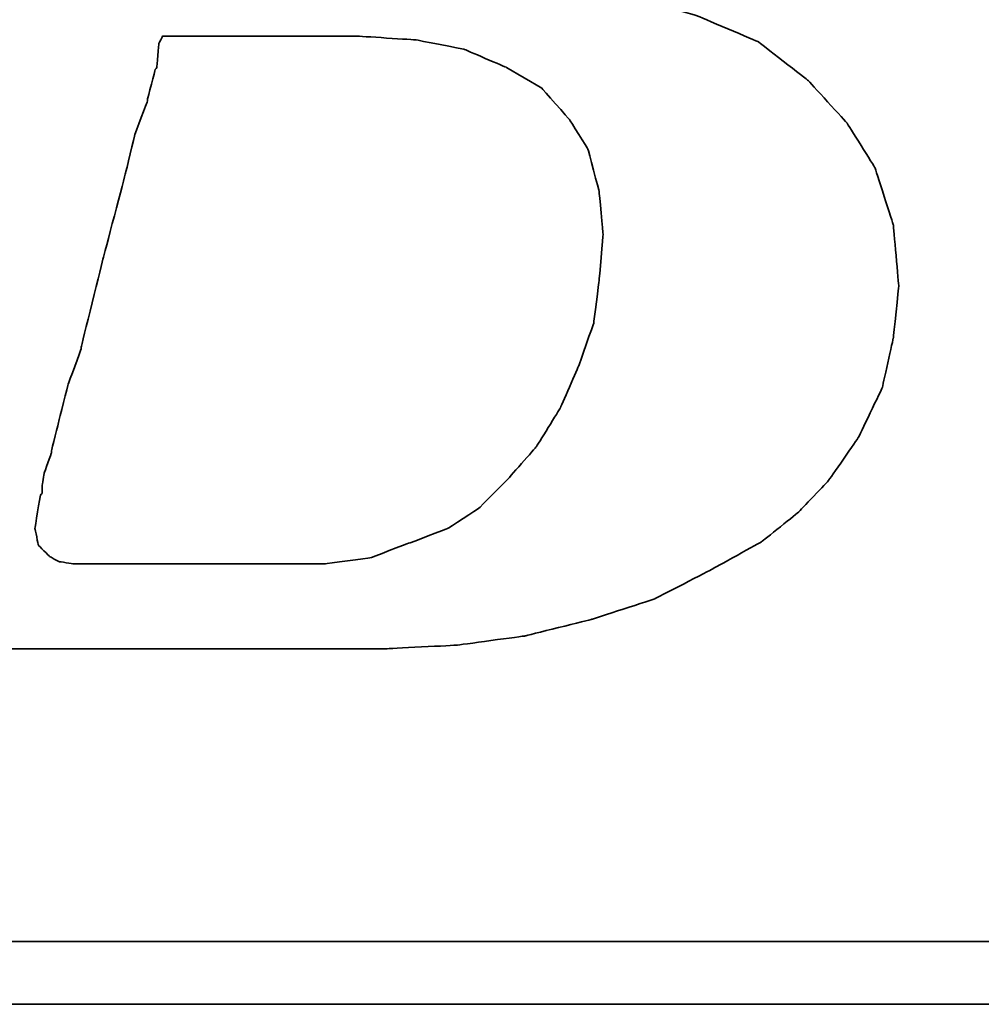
# Model space of a CAD drawing. Header units: millimetres. Extents: x 399 to 568, y 443 to 549.
# Tile 30 of 49: x 532.8 to 533.98, y 505.84 to 507.04. Entities that reach past the tile are written whole.
import ezdxf

# ---------------------------------------------------------------- set-up
doc = ezdxf.new("R2010")
doc.units = ezdxf.units.MM
doc.header["$LTSCALE"] = 0.1
doc.layers.add('DIM', color=4, linetype='CONTINUOUS')
doc.layers.add('layer 1', color=7, linetype='CONTINUOUS')

# ---------------------------------------------------------------- blocks, each defined once
blk = doc.blocks.new('TBI MOTION logo(完整正式版)')
at = {"layer": 'layer 1', "color": 22, "lineweight": 35}
for points, knots in [([(-64.65375, -6.86375), (-64.65375, -6.86375), (-64.84375, -7.29625), (-64.84375, -7.29625), (-64.84375, -7.29625), (-64.84375, -7.29625), (-64.86875, -7.34375), (-64.86875, -7.34375), (-64.86875, -7.34375), (-64.86875, -7.34375), (-64.86875, -7.36875), (-64.86875, -7.36875), (-64.86875, -7.36875), (-64.86875, -7.36875), (-65.15375, -7.65375), (-65.15375, -7.65375), (-65.15375, -7.65375), (-65.15375, -7.65375), (-65.17875, -7.65375), (-65.17875, -7.65375), (-65.17875, -7.65375), (-65.17875, -7.65375), (-65.20375, -7.67875), (-65.20375, -7.67875), (-65.20375, -7.67875), (-65.20375, -7.67875), (-65.58875, -7.87125), (-65.58875, -7.87125), (-65.58875, -7.87125), (-65.58875, -7.87125), (-65.63375, -7.87125), (-65.63375, -7.87125), (-65.63375, -7.87125), (-65.63375, -7.87125), (-65.65875, -7.89375), (-65.65875, -7.89375), (-65.65875, -7.89375), (-65.65875, -7.89375), (-66.09375, -7.94375), (-66.09375, -7.94375), (-66.09375, -7.94375), (-66.09375, -7.94375), (-66.11375, -7.94375), (-66.11375, -7.94375), (-66.11375, -7.94375), (-66.11375, -7.94375), (-66.16375, -7.94375), (-66.16375, -7.94375), (-66.16375, -7.94375), (-66.16375, -7.94375), (-66.30875, -7.94375), (-66.30875, -7.94375), (-66.30875, -7.94375), (-66.30875, -7.94375), (-66.69375, -7.94375), (-66.69375, -7.94375), (-66.69375, -7.94375), (-66.69375, -7.94375), (-67.07375, -7.94375), (-67.07375, -7.94375), (-67.07375, -7.94375), (-67.07375, -7.94375), (-67.12375, -7.94375), (-67.12375, -7.94375), (-67.12375, -7.94375), (-67.12375, -7.94375), (-67.12375, -7.96625), (-67.12375, -7.96625), (-67.12375, -7.96625), (-67.12375, -7.96625), (-67.14875, -7.99125), (-67.14875, -7.99125), (-67.14875, -7.99125), (-67.14875, -7.99125), (-67.24375, -8.34875), (-67.24375, -8.34875), (-67.24375, -8.34875), (-67.24375, -8.34875), (-67.31375, -8.68625), (-67.31375, -8.68625), (-67.31375, -8.68625), (-67.31375, -8.68625), (-67.26875, -8.68625), (-67.26875, -8.68625), (-67.26875, -8.68625), (-67.26875, -8.68625), (-67.07375, -8.68625), (-67.07375, -8.68625), (-67.07375, -8.68625), (-67.07375, -8.68625), (-66.54875, -8.68625), (-66.54875, -8.68625), (-66.54875, -8.68625), (-66.54875, -8.68625), (-65.82625, -8.68625), (-65.82625, -8.68625), (-65.82625, -8.68625), (-65.82625, -8.68625), (-65.01375, -8.68625), (-65.01375, -8.68625), (-65.01375, -8.68625), (-65.01375, -8.68625), (-64.05375, -8.68625), (-64.05375, -8.68625), (-64.05375, -8.68625), (-64.05375, -8.68625), (-62.08375, -8.68625), (-62.08375, -8.68625), (-62.08375, -8.68625), (-62.08375, -8.68625), (-60.06875, -8.68625), (-60.06875, -8.68625), (-60.06875, -8.68625), (-60.06875, -8.68625), (-59.10875, -8.68625), (-59.10875, -8.68625), (-59.10875, -8.68625), (-59.10875, -8.68625), (-58.29375, -8.68625), (-58.29375, -8.68625), (-58.29375, -8.68625), (-58.29375, -8.68625), (-57.57375, -8.68625), (-57.57375, -8.68625), (-57.57375, -8.68625), (-57.57375, -8.68625), (-57.04875, -8.68625), (-57.04875, -8.68625), (-57.04875, -8.68625), (-57.04875, -8.68625), (-56.85375, -8.68625), (-56.85375, -8.68625), (-56.85375, -8.68625), (-56.85375, -8.68625), (-56.70875, -8.68625), (-56.70875, -8.68625), (-56.70875, -8.68625), (-56.70875, -8.68625), (-56.61375, -8.68625), (-56.61375, -8.68625), (-56.61375, -8.68625), (-56.61375, -8.68625), (-56.56875, -8.68625), (-56.56875, -8.68625), (-56.56875, -8.68625), (-56.56875, -8.68625), (-55.65375, -8.63875), (-55.65375, -8.63875), (-55.65375, -8.63875), (-55.65375, -8.63875), (-54.76875, -8.51875), (-54.76875, -8.51875), (-54.76875, -8.51875), (-54.76875, -8.51875), (-53.90375, -8.30375), (-53.90375, -8.30375), (-53.90375, -8.30375), (-53.90375, -8.30375), (-53.08875, -8.03875), (-53.08875, -8.03875), (-53.08875, -8.03875), (-53.08875, -8.03875), (-52.34375, -7.65375), (-52.34375, -7.65375), (-52.34375, -7.65375), (-52.34375, -7.65375), (-51.69875, -7.29625), (-51.69875, -7.29625), (-51.69875, -7.29625), (-51.69875, -7.29625), (-51.21875, -6.91125), (-51.21875, -6.91125), (-51.21875, -6.91125), (-51.21875, -6.91125), (-50.83375, -6.50375), (-50.83375, -6.50375), (-50.83375, -6.50375), (-50.83375, -6.50375), (-50.44875, -5.94875), (-50.44875, -5.94875), (-50.44875, -5.94875), (-50.44875, -5.94875), (-50.13875, -5.30375), (-50.13875, -5.30375), (-50.13875, -5.30375), (-50.13875, -5.30375), (-49.99375, -4.65375), (-49.99375, -4.65375), (-49.99375, -4.65375), (-49.99375, -4.65375), (-49.92375, -3.98375), (-49.92375, -3.98375), (-49.92375, -3.98375), (-49.92375, -3.98375), (-49.99375, -3.19374), (-49.99375, -3.19374), (-49.99375, -3.19374), (-49.99375, -3.19374), (-50.23374, -2.44874), (-50.23374, -2.44874), (-50.23374, -2.44874), (-50.23374, -2.44874), (-50.59375, -1.87374), (-50.59375, -1.87374), (-50.59375, -1.87374), (-50.59375, -1.87374), (-51.09875, -1.31874), (-51.09875, -1.31874), (-51.09875, -1.31874), (-51.09875, -1.31874), (-51.74375, -0.81875), (-51.74375, -0.81875), (-51.74375, -0.81875), (-51.74375, -0.81875), (-52.53875, -0.48125), (-52.53875, -0.48125), (-52.53875, -0.48125), (-52.53875, -0.48125), (-53.47375, -0.21875), (-53.47375, -0.21875), (-53.47375, -0.21875), (-53.47375, -0.21875), (-54.52875, -0.04874), (-54.52875, -0.04874), (-54.52875, -0.04874), (-54.52875, -0.04874), (-55.65375, 0.12125), (-55.65375, 0.12125), (-55.65375, 0.12125), (-55.65375, 0.12125), (-54.50375, 0.28624), (-54.50375, 0.28624), (-54.50375, 0.28624), (-54.50375, 0.28624), (-53.83375, 0.38124), (-53.83375, 0.38124), (-53.83375, 0.38124), (-53.83375, 0.38124), (-53.18375, 0.50125), (-53.18375, 0.50125), (-53.18375, 0.50125), (-53.18375, 0.50125), (-52.55875, 0.66874), (-52.55875, 0.66874), (-52.55875, 0.66874), (-52.55875, 0.66874), (-52.03375, 0.86124), (-52.03375, 0.86124), (-52.03375, 0.86124), (-52.03375, 0.86124), (-51.50374, 1.03124), (-51.50374, 1.03124), (-51.50374, 1.03124), (-51.50374, 1.03124), (-51.09875, 1.27125), (-51.09875, 1.27125), (-51.09875, 1.27125), (-51.09875, 1.27125), (-50.71375, 1.48624), (-50.71375, 1.48624), (-50.71375, 1.48624), (-50.71375, 1.48624), (-50.37625, 1.77625), (-50.37625, 1.77625), (-50.37625, 1.77625), (-50.37625, 1.77625), (-49.82375, 2.37625), (-49.82375, 2.37625), (-49.82375, 2.37625), (-49.82375, 2.37625), (-49.41875, 2.99625), (-49.41875, 2.99625), (-49.41875, 2.99625), (-49.41875, 2.99625), (-49.22375, 3.76625), (-49.22375, 3.76625), (-49.22375, 3.76625), (-49.22375, 3.76625), (-49.15375, 4.50874), (-49.15375, 4.50874), (-49.15375, 4.50874), (-49.15375, 4.50874), (-49.20375, 5.25125), (-49.20375, 5.25125), (-49.20375, 5.25125), (-49.20375, 5.25125), (-49.41875, 5.92625), (-49.41875, 5.92625), (-49.41875, 5.92625), (-49.41875, 5.92625), (-49.77875, 6.47625), (-49.77875, 6.47625), (-49.77875, 6.47625), (-49.77875, 6.47625), (-50.33125, 7.02624), (-50.33125, 7.02624), (-50.33125, 7.02624), (-50.33125, 7.02624), (-51.00125, 7.43625), (-51.00125, 7.43625), (-51.00125, 7.43625), (-51.00125, 7.43625), (-51.79375, 7.72625), (-51.79375, 7.72625), (-51.79375, 7.72625), (-51.79375, 7.72625), (-52.72875, 7.89124), (-52.72875, 7.89124), (-52.72875, 7.89124), (-52.72875, 7.89124), (-53.83375, 7.98625), (-53.83375, 7.98625), (-53.83375, 7.98625), (-53.83375, 7.98625), (-53.92875, 7.98625), (-53.92875, 7.98625), (-53.92875, 7.98625), (-53.92875, 7.98625), (-54.26375, 7.98625), (-54.26375, 7.98625), (-54.26375, 7.98625), (-54.26375, 7.98625), (-54.74375, 7.98625), (-54.74375, 7.98625), (-54.74375, 7.98625), (-54.74375, 7.98625), (-55.36875, 7.98625), (-55.36875, 7.98625), (-55.36875, 7.98625), (-55.36875, 7.98625), (-56.13375, 7.98625), (-56.13375, 7.98625), (-56.13375, 7.98625), (-56.13375, 7.98625), (-56.94875, 7.98625), (-56.94875, 7.98625), (-56.94875, 7.98625), (-56.94875, 7.98625), (-58.77625, 7.98625), (-58.77625, 7.98625), (-58.77625, 7.98625), (-58.77625, 7.98625), (-60.59875, 7.98625), (-60.59875, 7.98625), (-60.59875, 7.98625), (-60.59875, 7.98625), (-61.41375, 7.98625), (-61.41375, 7.98625), (-61.41375, 7.98625), (-61.41375, 7.98625), (-62.17875, 7.98625), (-62.17875, 7.98625), (-62.17875, 7.98625), (-62.17875, 7.98625), (-62.80375, 7.98625), (-62.80375, 7.98625), (-62.80375, 7.98625), (-62.80375, 7.98625), (-63.30625, 7.98625), (-63.30625, 7.98625), (-63.30625, 7.98625), (-63.30625, 7.98625), (-63.57375, 7.98625), (-63.57375, 7.98625), (-63.57375, 7.98625), (-63.57375, 7.98625), (-63.57375, 7.96375), (-63.57375, 7.96375), (-63.57375, 7.96375), (-63.57375, 7.96375), (-63.59875, 7.94125), (-63.59875, 7.94125), (-63.59875, 7.94125), (-63.59875, 7.94125), (-63.69375, 7.55625), (-63.69375, 7.55625), (-63.69375, 7.55625), (-63.69375, 7.55625), (-63.76375, 7.24624), (-63.76375, 7.24624), (-63.76375, 7.24624), (-63.76375, 7.24624), (-63.23875, 7.24624), (-63.23875, 7.24624), (-63.23875, 7.24624), (-63.23875, 7.24624), (-62.75875, 7.24624), (-62.75875, 7.24624), (-62.75875, 7.24624), (-62.75875, 7.24624), (-62.61125, 7.24624), (-62.61125, 7.24624), (-62.61125, 7.24624), (-62.61125, 7.24624), (-62.56625, 7.24624), (-62.56625, 7.24624), (-62.56625, 7.24624), (-62.56625, 7.24624), (-62.22875, 7.24624), (-62.22875, 7.24624), (-62.22875, 7.24624), (-62.22875, 7.24624), (-62.20375, 7.24624), (-62.20375, 7.24624), (-62.20375, 7.24624), (-62.20375, 7.24624), (-62.17875, 7.21875), (-62.17875, 7.21875), (-62.17875, 7.21875), (-62.17875, 7.21875), (-61.96375, 7.17125), (-61.96375, 7.17125), (-61.96375, 7.17125), (-61.96375, 7.17125), (-61.72375, 7.12624), (-61.72375, 7.12624), (-61.72375, 7.12624), (-61.72375, 7.12624), (-61.70375, 7.12624), (-61.70375, 7.12624), (-61.70375, 7.12624), (-61.70375, 7.12624), (-61.55875, 7.07624), (-61.55875, 7.07624), (-61.55875, 7.07624), (-61.55875, 7.07624), (-61.50875, 7.07624), (-61.50875, 7.07624), (-61.50875, 7.07624), (-61.50875, 7.07624), (-61.48375, 7.02624), (-61.48375, 7.02624), (-61.48375, 7.02624), (-61.48375, 7.02624), (-61.31875, 6.83375), (-61.31875, 6.83375), (-61.31875, 6.83375), (-61.31875, 6.83375), (-61.29375, 6.81125), (-61.29375, 6.81125), (-61.29375, 6.81125), (-61.29375, 6.81125), (-61.29375, 6.78625), (-61.29375, 6.78625), (-61.29375, 6.78625), (-61.29375, 6.78625), (-61.19875, 6.50124), (-61.19875, 6.50124), (-61.19875, 6.50124), (-61.19875, 6.50124), (-61.17375, 6.45124), (-61.17375, 6.45124), (-61.17375, 6.45124), (-61.17375, 6.45124), (-61.19875, 6.40625), (-61.19875, 6.40625), (-61.19875, 6.40625), (-61.19875, 6.40625), (-61.26875, 5.99624), (-61.26875, 5.99624), (-61.26875, 5.99624), (-61.26875, 5.99624), (-61.26875, 5.85125), (-61.26875, 5.85125), (-61.26875, 5.85125), (-61.26875, 5.85125), (-61.26875, 5.82625), (-61.26875, 5.82625), (-61.26875, 5.82625), (-61.26875, 5.82625), (-61.29375, 5.80625), (-61.29375, 5.80625), (-61.29375, 5.80625), (-61.29375, 5.80625), (-61.34125, 5.66125), (-61.34125, 5.66125), (-61.34125, 5.66125), (-61.34125, 5.66125), (-61.41375, 5.44625), (-61.41375, 5.44625), (-61.41375, 5.44625), (-61.41375, 5.44625), (-61.48375, 5.15625), (-61.48375, 5.15625), (-61.48375, 5.15625), (-61.48375, 5.15625), (-61.58375, 4.82124), (-61.58375, 4.82124), (-61.58375, 4.82124), (-61.58375, 4.82124), (-61.79875, 4.00375), (-61.79875, 4.00375), (-61.79875, 4.00375), (-61.79875, 4.00375), (-62.05875, 2.99625), (-62.05875, 2.99625), (-62.05875, 2.99625), (-62.05875, 2.99625), (-62.34875, 1.91625), (-62.34875, 1.91625), (-62.34875, 1.91625), (-62.34875, 1.91625), (-62.97375, -0.41124), (-62.97375, -0.41124), (-62.97375, -0.41124), (-62.97375, -0.41124), (-63.59875, -2.75875), (-63.59875, -2.75875), (-63.59875, -2.75875), (-63.59875, -2.75875), (-63.88375, -3.86374), (-63.88375, -3.86374), (-63.88375, -3.86374), (-63.88375, -3.86374), (-64.14875, -4.82374), (-64.14875, -4.82374), (-64.14875, -4.82374), (-64.14875, -4.82374), (-64.36375, -5.64125), (-64.36375, -5.64125), (-64.36375, -5.64125), (-64.36375, -5.64125), (-64.43625, -5.97625), (-64.43625, -5.97625), (-64.43625, -5.97625), (-64.43625, -5.97625), (-64.50875, -6.28625), (-64.50875, -6.28625), (-64.50875, -6.28625), (-64.50875, -6.28625), (-64.50875, -6.30875), (-64.50875, -6.30875), (-64.50875, -6.30875), (-64.50875, -6.30875), (-64.57875, -6.50375), (-64.57875, -6.50375), (-64.57875, -6.50375), (-64.57875, -6.50375), (-64.62875, -6.69625), (-64.62875, -6.69625), (-64.62875, -6.69625), (-64.62875, -6.69625), (-64.62875, -6.76875), (-64.62875, -6.76875), (-64.62875, -6.76875), (-64.62875, -6.76875), (-64.62875, -6.81375), (-64.62875, -6.81375), (-64.62875, -6.81375), (-64.62875, -6.81375), (-64.62875, -6.83875), (-64.62875, -6.83875), (-64.62875, -6.83875), (-64.62875, -6.83875), (-64.65375, -6.86375), (-64.65375, -6.86375)], [0, 0, 0, 0, 0.00719424, 0.00719424, 0.00719424, 0.00719425, 0.01438849, 0.01438849, 0.01438849, 0.0143885, 0.02158273, 0.02158273, 0.02158273, 0.02158274, 0.02877698, 0.02877698, 0.02877698, 0.02877699, 0.03597122, 0.03597122, 0.03597122, 0.03597123, 0.04316547, 0.04316547, 0.04316547, 0.04316548, 0.05035971, 0.05035971, 0.05035971, 0.05035972, 0.05755396, 0.05755396, 0.05755396, 0.05755397, 0.0647482, 0.0647482, 0.0647482, 0.06474821, 0.07194245, 0.07194245, 0.07194245, 0.07194246, 0.07913669, 0.07913669, 0.07913669, 0.0791367, 0.08633094, 0.08633094, 0.08633094, 0.08633095, 0.09352518, 0.09352518, 0.09352518, 0.09352519, 0.10071942, 0.10071942, 0.10071942, 0.10071943, 0.10791367, 0.10791367, 0.10791367, 0.10791368, 0.11510791, 0.11510791, 0.11510791, 0.11510792, 0.12230216, 0.12230216, 0.12230216, 0.12230217, 0.1294964, 0.1294964, 0.1294964, 0.12949641, 0.13669065, 0.13669065, 0.13669065, 0.13669066, 0.14388489, 0.14388489, 0.14388489, 0.1438849, 0.15107914, 0.15107914, 0.15107914, 0.15107915, 0.15827338, 0.15827338, 0.15827338, 0.15827339, 0.16546763, 0.16546763, 0.16546763, 0.16546764, 0.17266187, 0.17266187, 0.17266187, 0.17266188, 0.17985612, 0.17985612, 0.17985612, 0.17985613, 0.18705036, 0.18705036, 0.18705036, 0.18705037, 0.1942446, 0.1942446, 0.1942446, 0.19424461, 0.20143885, 0.20143885, 0.20143885, 0.20143886, 0.20863309, 0.20863309, 0.20863309, 0.2086331, 0.21582734, 0.21582734, 0.21582734, 0.21582735, 0.22302158, 0.22302158, 0.22302158, 0.22302159, 0.23021583, 0.23021583, 0.23021583, 0.23021584, 0.23741007, 0.23741007, 0.23741007, 0.23741008, 0.24460432, 0.24460432, 0.24460432, 0.24460433, 0.25179856, 0.25179856, 0.25179856, 0.25179857, 0.25899281, 0.25899281, 0.25899281, 0.25899282, 0.26618705, 0.26618705, 0.26618705, 0.26618706, 0.27338129, 0.27338129, 0.27338129, 0.2733813, 0.28057554, 0.28057554, 0.28057554, 0.28057555, 0.28776978, 0.28776978, 0.28776978, 0.28776979, 0.29496403, 0.29496403, 0.29496403, 0.29496404, 0.30215827, 0.30215827, 0.30215827, 0.30215828, 0.30935252, 0.30935252, 0.30935252, 0.30935253, 0.31654676, 0.31654676, 0.31654676, 0.31654677, 0.32374101, 0.32374101, 0.32374101, 0.32374102, 0.33093525, 0.33093525, 0.33093525, 0.33093526, 0.3381295, 0.3381295, 0.3381295, 0.33812951, 0.34532374, 0.34532374, 0.34532374, 0.34532375, 0.35251799, 0.35251799, 0.35251799, 0.352518, 0.35971223, 0.35971223, 0.35971223, 0.35971224, 0.36690647, 0.36690647, 0.36690647, 0.36690648, 0.37410072, 0.37410072, 0.37410072, 0.37410073, 0.38129496, 0.38129496, 0.38129496, 0.38129497, 0.38848921, 0.38848921, 0.38848921, 0.38848922, 0.39568345, 0.39568345, 0.39568345, 0.39568346, 0.4028777, 0.4028777, 0.4028777, 0.40287771, 0.41007194, 0.41007194, 0.41007194, 0.41007195, 0.41726619, 0.41726619, 0.41726619, 0.4172662, 0.42446043, 0.42446043, 0.42446043, 0.42446044, 0.43165468, 0.43165468, 0.43165468, 0.43165469, 0.43884892, 0.43884892, 0.43884892, 0.43884893, 0.44604317, 0.44604317, 0.44604317, 0.44604318, 0.45323741, 0.45323741, 0.45323741, 0.45323742, 0.46043165, 0.46043165, 0.46043165, 0.46043166, 0.4676259, 0.4676259, 0.4676259, 0.46762591, 0.47482014, 0.47482014, 0.47482014, 0.47482015, 0.48201439, 0.48201439, 0.48201439, 0.4820144, 0.48920863, 0.48920863, 0.48920863, 0.48920864, 0.49640288, 0.49640288, 0.49640288, 0.49640289, 0.50359712, 0.50359712, 0.50359712, 0.50359713, 0.51079137, 0.51079137, 0.51079137, 0.51079138, 0.51798561, 0.51798561, 0.51798561, 0.51798562, 0.52517986, 0.52517986, 0.52517986, 0.52517987, 0.5323741, 0.5323741, 0.5323741, 0.53237411, 0.53956835, 0.53956835, 0.53956835, 0.53956836, 0.54676259, 0.54676259, 0.54676259, 0.5467626, 0.55395683, 0.55395683, 0.55395683, 0.55395684, 0.56115108, 0.56115108, 0.56115108, 0.56115109, 0.56834532, 0.56834532, 0.56834532, 0.56834533, 0.57553957, 0.57553957, 0.57553957, 0.57553958, 0.58273381, 0.58273381, 0.58273381, 0.58273382, 0.58992806, 0.58992806, 0.58992806, 0.58992807, 0.5971223, 0.5971223, 0.5971223, 0.59712231, 0.60431655, 0.60431655, 0.60431655, 0.60431656, 0.61151079, 0.61151079, 0.61151079, 0.6115108, 0.61870504, 0.61870504, 0.61870504, 0.61870505, 0.62589928, 0.62589928, 0.62589928, 0.62589929, 0.63309353, 0.63309353, 0.63309353, 0.63309354, 0.64028777, 0.64028777, 0.64028777, 0.64028778, 0.64748201, 0.64748201, 0.64748201, 0.64748202, 0.65467626, 0.65467626, 0.65467626, 0.65467627, 0.6618705, 0.6618705, 0.6618705, 0.66187051, 0.66906475, 0.66906475, 0.66906475, 0.66906476, 0.67625899, 0.67625899, 0.67625899, 0.676259, 0.68345324, 0.68345324, 0.68345324, 0.68345325, 0.69064748, 0.69064748, 0.69064748, 0.69064749, 0.69784173, 0.69784173, 0.69784173, 0.69784174, 0.70503597, 0.70503597, 0.70503597, 0.70503598, 0.71223022, 0.71223022, 0.71223022, 0.71223023, 0.71942446, 0.71942446, 0.71942446, 0.71942447, 0.72661871, 0.72661871, 0.72661871, 0.72661872, 0.73381295, 0.73381295, 0.73381295, 0.73381296, 0.74100719, 0.74100719, 0.74100719, 0.7410072, 0.74820144, 0.74820144, 0.74820144, 0.74820145, 0.75539568, 0.75539568, 0.75539568, 0.75539569, 0.76258993, 0.76258993, 0.76258993, 0.76258994, 0.76978417, 0.76978417, 0.76978417, 0.76978418, 0.77697842, 0.77697842, 0.77697842, 0.77697843, 0.78417266, 0.78417266, 0.78417266, 0.78417267, 0.79136691, 0.79136691, 0.79136691, 0.79136692, 0.79856115, 0.79856115, 0.79856115, 0.79856116, 0.8057554, 0.8057554, 0.8057554, 0.80575541, 0.81294964, 0.81294964, 0.81294964, 0.81294965, 0.82014388, 0.82014388, 0.82014388, 0.82014389, 0.82733813, 0.82733813, 0.82733813, 0.82733814, 0.83453237, 0.83453237, 0.83453237, 0.83453238, 0.84172662, 0.84172662, 0.84172662, 0.84172663, 0.84892086, 0.84892086, 0.84892086, 0.84892087, 0.85611511, 0.85611511, 0.85611511, 0.85611512, 0.86330935, 0.86330935, 0.86330935, 0.86330936, 0.8705036, 0.8705036, 0.8705036, 0.87050361, 0.87769784, 0.87769784, 0.87769784, 0.87769785, 0.88489209, 0.88489209, 0.88489209, 0.8848921, 0.89208633, 0.89208633, 0.89208633, 0.89208634, 0.89928058, 0.89928058, 0.89928058, 0.89928059, 0.90647482, 0.90647482, 0.90647482, 0.90647483, 0.91366906, 0.91366906, 0.91366906, 0.91366907, 0.92086331, 0.92086331, 0.92086331, 0.92086332, 0.92805755, 0.92805755, 0.92805755, 0.92805756, 0.9352518, 0.9352518, 0.9352518, 0.93525181, 0.94244604, 0.94244604, 0.94244604, 0.94244605, 0.94964029, 0.94964029, 0.94964029, 0.9496403, 0.95683453, 0.95683453, 0.95683453, 0.95683454, 0.96402878, 0.96402878, 0.96402878, 0.96402879, 0.97122302, 0.97122302, 0.97122302, 0.97122303, 0.97841727, 0.97841727, 0.97841727, 0.97841728, 0.98561151, 0.98561151, 0.98561151, 0.98561152, 0.99280576, 0.99280576, 0.99280576, 0.99280577, 1, 1, 1, 1]), ([(-61.03125, -6.57375), (-61.03125, -6.57375), (-61.03125, -6.67125), (-61.03125, -6.67125), (-61.03125, -6.67125), (-61.03125, -6.67125), (-61.05375, -6.69625), (-61.05375, -6.69625), (-61.05375, -6.69625), (-61.05375, -6.69625), (-61.12375, -7.12875), (-61.12375, -7.12875), (-61.12375, -7.12875), (-61.12375, -7.12875), (-61.07875, -7.34375), (-61.07875, -7.34375), (-61.07875, -7.34375), (-61.07875, -7.34375), (-60.93375, -7.48875), (-60.93375, -7.48875), (-60.93375, -7.48875), (-60.93375, -7.48875), (-60.81375, -7.55625), (-60.81375, -7.55625), (-60.81375, -7.55625), (-60.81375, -7.55625), (-60.62375, -7.58375), (-60.62375, -7.58375), (-60.62375, -7.58375), (-60.62375, -7.58375), (-60.30875, -7.58375), (-60.30875, -7.58375), (-60.30875, -7.58375), (-60.30875, -7.58375), (-59.97375, -7.58375), (-59.97375, -7.58375), (-59.97375, -7.58375), (-59.97375, -7.58375), (-59.87875, -7.58375), (-59.87875, -7.58375), (-59.87875, -7.58375), (-59.87875, -7.58375), (-59.63625, -7.58375), (-59.63625, -7.58375), (-59.63625, -7.58375), (-59.63625, -7.58375), (-58.96875, -7.58375), (-58.96875, -7.58375), (-58.96875, -7.58375), (-58.96875, -7.58375), (-58.29375, -7.58375), (-58.29375, -7.58375), (-58.29375, -7.58375), (-58.29375, -7.58375), (-58.05375, -7.58375), (-58.05375, -7.58375), (-58.05375, -7.58375), (-58.05375, -7.58375), (-57.98375, -7.58375), (-57.98375, -7.58375), (-57.98375, -7.58375), (-57.98375, -7.58375), (-57.35875, -7.58375), (-57.35875, -7.58375), (-57.35875, -7.58375), (-57.35875, -7.58375), (-56.78375, -7.50875), (-56.78375, -7.50875), (-56.78375, -7.50875), (-56.78375, -7.50875), (-56.27875, -7.31875), (-56.27875, -7.31875), (-56.27875, -7.31875), (-56.27875, -7.31875), (-55.77375, -7.12875), (-55.77375, -7.12875), (-55.77375, -7.12875), (-55.77375, -7.12875), (-55.36875, -6.86375), (-55.36875, -6.86375), (-55.36875, -6.86375), (-55.36875, -6.86375), (-55.00875, -6.50375), (-55.00875, -6.50375), (-55.00875, -6.50375), (-55.00875, -6.50375), (-54.62375, -6.06875), (-54.62375, -6.06875), (-54.62375, -6.06875), (-54.62375, -6.06875), (-54.31375, -5.56875), (-54.31375, -5.56875), (-54.31375, -5.56875), (-54.31375, -5.56875), (-54.07375, -5.01625), (-54.07375, -5.01625), (-54.07375, -5.01625), (-54.07375, -5.01625), (-53.87875, -4.46374), (-53.87875, -4.46374), (-53.87875, -4.46374), (-53.87875, -4.46374), (-53.80875, -3.91375), (-53.80875, -3.91375), (-53.80875, -3.91375), (-53.80875, -3.91375), (-53.75875, -3.31375), (-53.75875, -3.31375), (-53.75875, -3.31375), (-53.75875, -3.31375), (-53.80875, -2.75875), (-53.80875, -2.75875), (-53.80875, -2.75875), (-53.80875, -2.75875), (-53.95375, -2.20875), (-53.95375, -2.20875), (-53.95375, -2.20875), (-53.95375, -2.20875), (-54.19375, -1.82625), (-54.19375, -1.82625), (-54.19375, -1.82625), (-54.19375, -1.82625), (-54.55375, -1.41875), (-54.55375, -1.41875), (-54.55375, -1.41875), (-54.55375, -1.41875), (-55.00875, -1.15125), (-55.00875, -1.15125), (-55.00875, -1.15125), (-55.00875, -1.15125), (-55.56125, -0.91375), (-55.56125, -0.91375), (-55.56125, -0.91375), (-55.56125, -0.91375), (-56.18125, -0.79375), (-56.18125, -0.79375), (-56.18125, -0.79375), (-56.18125, -0.79375), (-56.94875, -0.74374), (-56.94875, -0.74374), (-56.94875, -0.74374), (-56.94875, -0.74374), (-56.99875, -0.74374), (-56.99875, -0.74374), (-56.99875, -0.74374), (-56.99875, -0.74374), (-57.09375, -0.74374), (-57.09375, -0.74374), (-57.09375, -0.74374), (-57.09375, -0.74374), (-57.38375, -0.74374), (-57.38375, -0.74374), (-57.38375, -0.74374), (-57.38375, -0.74374), (-57.76875, -0.74374), (-57.76875, -0.74374), (-57.76875, -0.74374), (-57.76875, -0.74374), (-58.24625, -0.74374), (-58.24625, -0.74374), (-58.24625, -0.74374), (-58.24625, -0.74374), (-58.72875, -0.74374), (-58.72875, -0.74374), (-58.72875, -0.74374), (-58.72875, -0.74374), (-59.20875, -0.74374), (-59.20875, -0.74374), (-59.20875, -0.74374), (-59.20875, -0.74374), (-59.46875, -0.74374), (-59.46875, -0.74374), (-59.46875, -0.74374), (-59.46875, -0.74374), (-59.51625, -0.83875), (-59.51625, -0.83875), (-59.51625, -0.83875), (-59.51625, -0.83875), (-59.54375, -1.15125), (-59.54375, -1.15125), (-59.54375, -1.15125), (-59.54375, -1.15125), (-59.56375, -1.17874), (-59.56375, -1.17874), (-59.56375, -1.17874), (-59.56375, -1.17874), (-59.66375, -1.55875), (-59.66375, -1.55875), (-59.66375, -1.55875), (-59.66375, -1.55875), (-59.66375, -1.58375), (-59.66375, -1.58375), (-59.66375, -1.58375), (-59.66375, -1.58375), (-59.82875, -2.01874), (-59.82875, -2.01874), (-59.82875, -2.01874), (-59.82875, -2.01874), (-59.94875, -2.52125), (-59.94875, -2.52125), (-59.94875, -2.52125), (-59.94875, -2.52125), (-60.23875, -3.62375), (-60.23875, -3.62375), (-60.23875, -3.62375), (-60.23875, -3.62375), (-60.52375, -4.77624), (-60.52375, -4.77624), (-60.52375, -4.77624), (-60.52375, -4.77624), (-60.52375, -4.79874), (-60.52375, -4.79874), (-60.52375, -4.79874), (-60.52375, -4.79874), (-60.69125, -5.25375), (-60.69125, -5.25375), (-60.69125, -5.25375), (-60.69125, -5.25375), (-60.81375, -5.73625), (-60.81375, -5.73625), (-60.81375, -5.73625), (-60.81375, -5.73625), (-60.90875, -6.11875), (-60.90875, -6.11875), (-60.90875, -6.11875), (-60.90875, -6.11875), (-60.90875, -6.14375), (-60.90875, -6.14375), (-60.90875, -6.14375), (-60.90875, -6.14375), (-61.00375, -6.40875), (-61.00375, -6.40875), (-61.00375, -6.40875), (-61.00375, -6.40875), (-61.03125, -6.57375), (-61.03125, -6.57375)], [0, 0, 0, 0, 0.01694915, 0.01694915, 0.01694915, 0.01694916, 0.03389831, 0.03389831, 0.03389831, 0.03389832, 0.05084746, 0.05084746, 0.05084746, 0.05084747, 0.06779661, 0.06779661, 0.06779661, 0.06779662, 0.08474576, 0.08474576, 0.08474576, 0.08474577, 0.10169492, 0.10169492, 0.10169492, 0.10169493, 0.11864407, 0.11864407, 0.11864407, 0.11864408, 0.13559322, 0.13559322, 0.13559322, 0.13559323, 0.15254237, 0.15254237, 0.15254237, 0.15254238, 0.16949153, 0.16949153, 0.16949153, 0.16949154, 0.18644068, 0.18644068, 0.18644068, 0.18644069, 0.20338983, 0.20338983, 0.20338983, 0.20338984, 0.22033898, 0.22033898, 0.22033898, 0.22033899, 0.23728814, 0.23728814, 0.23728814, 0.23728815, 0.25423729, 0.25423729, 0.25423729, 0.2542373, 0.27118644, 0.27118644, 0.27118644, 0.27118645, 0.28813559, 0.28813559, 0.28813559, 0.2881356, 0.30508475, 0.30508475, 0.30508475, 0.30508476, 0.3220339, 0.3220339, 0.3220339, 0.32203391, 0.33898305, 0.33898305, 0.33898305, 0.33898306, 0.3559322, 0.3559322, 0.3559322, 0.35593221, 0.37288136, 0.37288136, 0.37288136, 0.37288137, 0.38983051, 0.38983051, 0.38983051, 0.38983052, 0.40677966, 0.40677966, 0.40677966, 0.40677967, 0.42372881, 0.42372881, 0.42372881, 0.42372882, 0.44067797, 0.44067797, 0.44067797, 0.44067798, 0.45762712, 0.45762712, 0.45762712, 0.45762713, 0.47457627, 0.47457627, 0.47457627, 0.47457628, 0.49152542, 0.49152542, 0.49152542, 0.49152543, 0.50847458, 0.50847458, 0.50847458, 0.50847459, 0.52542373, 0.52542373, 0.52542373, 0.52542374, 0.54237288, 0.54237288, 0.54237288, 0.54237289, 0.55932203, 0.55932203, 0.55932203, 0.55932204, 0.57627119, 0.57627119, 0.57627119, 0.5762712, 0.59322034, 0.59322034, 0.59322034, 0.59322035, 0.61016949, 0.61016949, 0.61016949, 0.6101695, 0.62711864, 0.62711864, 0.62711864, 0.62711865, 0.6440678, 0.6440678, 0.6440678, 0.64406781, 0.66101695, 0.66101695, 0.66101695, 0.66101696, 0.6779661, 0.6779661, 0.6779661, 0.67796611, 0.69491525, 0.69491525, 0.69491525, 0.69491526, 0.71186441, 0.71186441, 0.71186441, 0.71186442, 0.72881356, 0.72881356, 0.72881356, 0.72881357, 0.74576271, 0.74576271, 0.74576271, 0.74576272, 0.76271186, 0.76271186, 0.76271186, 0.76271187, 0.77966102, 0.77966102, 0.77966102, 0.77966103, 0.79661017, 0.79661017, 0.79661017, 0.79661018, 0.81355932, 0.81355932, 0.81355932, 0.81355933, 0.83050847, 0.83050847, 0.83050847, 0.83050848, 0.84745763, 0.84745763, 0.84745763, 0.84745764, 0.86440678, 0.86440678, 0.86440678, 0.86440679, 0.88135593, 0.88135593, 0.88135593, 0.88135594, 0.89830508, 0.89830508, 0.89830508, 0.89830509, 0.91525424, 0.91525424, 0.91525424, 0.91525425, 0.93220339, 0.93220339, 0.93220339, 0.9322034, 0.94915254, 0.94915254, 0.94915254, 0.94915255, 0.96610169, 0.96610169, 0.96610169, 0.9661017, 0.98305085, 0.98305085, 0.98305085, 0.98305086, 1, 1, 1, 1]), ([(75.90875, -9.47875), (75.90875, -9.47875), (75.90875, -12.28625), (75.90875, -12.28625), (75.90875, -12.28625), (75.90875, -12.28625), (75.90875, -12.47875), (75.90875, -12.47875), (75.90875, -12.47875), (75.90875, -12.47875), (75.71625, -12.47875), (75.71625, -12.47875), (75.71625, -12.47875), (75.71625, -12.47875), (-88.32875, -12.47875), (-88.32875, -12.47875), (-88.32875, -12.47875), (-88.32875, -12.47875), (-88.32875, -13.29375), (-88.32875, -13.29375), (-88.32875, -13.29375), (-88.32875, -13.29375), (82.89125, -13.29375), (82.89125, -13.29375), (82.89125, -13.29375), (82.89125, -13.29375), (75.90875, -9.47875), (75.90875, -9.47875)], [0, 0, 0, 0, 0.14285714, 0.14285714, 0.14285714, 0.14285715, 0.28571429, 0.28571429, 0.28571429, 0.2857143, 0.42857143, 0.42857143, 0.42857143, 0.42857144, 0.57142857, 0.57142857, 0.57142857, 0.57142858, 0.71428571, 0.71428571, 0.71428571, 0.71428572, 0.85714286, 0.85714286, 0.85714286, 0.85714287, 1, 1, 1, 1])]:
    blk.add_open_spline(points, degree=3, knots=knots, dxfattribs=at)

msp = doc.modelspace()

# ---------------------------------------------------------------- block references
at = {"layer": 'DIM', "color": 7, "xscale": 0.09415402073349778, "yscale": 0.09415402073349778, "zscale": 0.09415402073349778}
msp.add_blockref('TBI MOTION logo(完整正式版)', (538.5768, 507.0924), dxfattribs=at)

doc.saveas('drawing.dxf')
